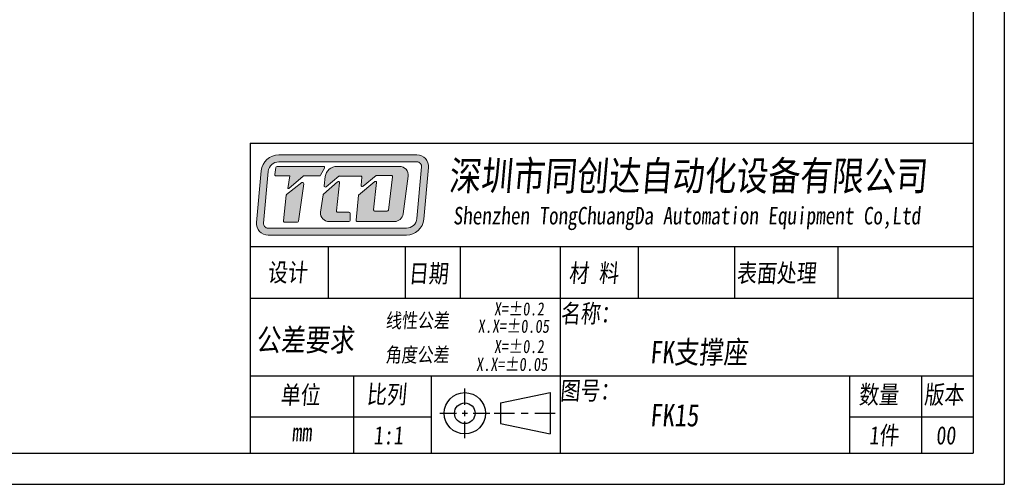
# Model space of a CAD drawing. Header units: millimetres. Extents: x 769 to 1066, y 138 to 348.
# Tile 2 of 3: x 898 to 1066, y 138 to 217. Entities that reach past the tile are written whole.
import ezdxf

# ---------------------------------------------------------------- set-up
doc = ezdxf.new("R2010")
doc.units = ezdxf.units.MM
doc.layers.get('0').update_dxf_attribs({"lineweight": 20})
doc.layers.add('外框', color=7, linetype='Continuous', lineweight=25)
doc.layers.add('文字', color=3, linetype='Continuous', lineweight=18)
doc.styles.get("Standard").update_dxf_attribs({"font": 'SimSun.ttf', "width": 0.8, "oblique": 5})

# ---------------------------------------------------------------- blocks, each defined once
blk = doc.blocks.new('Y')
at = {"lineweight": 30}
for p, q in [((-4136.76, 2009.27), (-3862.74, 2009.27)), ((-4154.44, 2003.97), (-3857.44, 2003.97)), ((-4154.44, 2003.97), (-3857.44, 2003.97))]:
    blk.add_line(p, q, dxfattribs=at)
blk = doc.blocks.new('W')
at = {"lineweight": 30}
for p, q in [((-3857.44, 2213.99), (-3857.44, 2003.97)), ((-3857.44, 2213.99), (-3857.44, 2003.97)), ((-3862.74, 2208.69), (-3862.74, 2009.27))]:
    blk.add_line(p, q, dxfattribs=at)
blk.add_blockref('Y', (0, 0))

msp = doc.modelspace()

# ---------------------------------------------------------------- hatches: boundary and pattern name
at = {"layer": '文字'}
h = msp.add_hatch(color=256, dxfattribs=at)
h.dxf.hatch_style = 1
h.paths.add_polyline_path([(965.908, 193.855), (942.306, 193.855, 0.3871904), (939.324, 191.139), (938.5, 182.315, 0.4417631), (940.488, 180.133), (964.103, 180.133, 0.3876272), (967.085, 182.853), (967.895, 191.676, 0.4413093)])
h.paths.add_polyline_path([(965.908, 192.657, -0.4413093), (966.703, 191.786), (965.892, 182.963, -0.3876272), (964.103, 181.331), (940.488, 181.331, -0.4417631), (939.693, 182.203), (940.517, 191.028, -0.3871904), (942.306, 192.657)], flags=16)
h.paths.add_polyline_path([(949.937, 191.888, -0.5692565), (950.113, 191.594), (949.444, 190.36, -0.2751589), (949.269, 190.256), (946.578, 190.256, 0.1785487), (946.448, 190.208), (944.006, 188.123), (943.834, 188.123), (944.224, 190.258), (941.854, 190.258, -0.4551699), (941.656, 190.485), (941.824, 191.696, -0.3736999), (942.021, 191.869)], flags=0)
h.paths.add_polyline_path([(946.242, 189.104, -0.6728841), (946.562, 188.92), (945.698, 182.518, -0.3754282), (945.5, 182.345), (943.316, 182.345, -0.4451596), (943.118, 182.565), (943.577, 186.94, -0.2032664), (943.652, 187.076)], flags=0)
h.paths.add_polyline_path([(952.233, 191.889), (962.917, 191.889, -0.4535474), (964.401, 190.195), (963.545, 183.764, -0.3759441), (962.061, 182.465), (955.725, 182.465, -0.443757), (955.527, 182.684), (955.954, 186.949), (958.696, 189.278, -0.6781546), (959.023, 189.104), (958.516, 184.459, 0.4464345), (958.715, 184.238), (960.834, 184.238, 0.3783283), (961.032, 184.413), (961.744, 190.12, 0.4510331), (961.546, 190.344), (959.052, 190.344, 0.1736567), (958.925, 190.299), (956.709, 188.478, -0.6630003), (956.384, 188.649), (956.498, 190.022, 0.4388203), (956.299, 190.238), (952.668, 190.238, 0.1753949), (952.541, 190.192), (950.38, 188.392, -0.6807563), (950.054, 188.571), (950.252, 190.143, -0.3779258)], flags=0)
h.paths.add_polyline_path([(949.94, 187.146), (952.353, 189.266, -0.6841835), (952.683, 189.095), (952.159, 184.272, 0.4462884), (952.358, 184.051), (954.294, 184.051, -0.4142136), (954.494, 183.852), (954.494, 182.665, -0.4142136), (954.294, 182.465), (950.908, 182.465, -0.4294817), (949.413, 184.04), (949.875, 187.026, -0.1758286)], flags=0)
h.paths.add_polyline_path([(950.113, 191.594, 0.5692565), (949.937, 191.888), (942.021, 191.869, 0.3736999), (941.824, 191.696), (941.656, 190.485, 0.4551699), (941.854, 190.258), (944.224, 190.258), (943.834, 188.123), (944.006, 188.123), (946.448, 190.208, -0.1785487), (946.578, 190.256), (949.269, 190.256, 0.2751589), (949.444, 190.36)], flags=0)
h.paths.add_polyline_path([(946.562, 188.92, 0.6728841), (946.242, 189.104), (943.652, 187.076, 0.2032664), (943.577, 186.94), (943.118, 182.565, 0.4451596), (943.316, 182.345), (945.5, 182.345, 0.3754282), (945.698, 182.518)], flags=0)
h.paths.add_polyline_path([(952.683, 189.095, 0.6841835), (952.353, 189.266), (949.94, 187.146, 0.1758286), (949.875, 187.026), (949.413, 184.04, 0.4294817), (950.908, 182.465), (954.294, 182.465, 0.4142136), (954.494, 182.665), (954.494, 183.852, 0.4142136), (954.294, 184.051), (952.358, 184.051, -0.4462884), (952.159, 184.272)], flags=0)
h.paths.add_polyline_path([(962.917, 191.889), (952.233, 191.889, 0.3779258), (950.252, 190.143), (950.054, 188.571, 0.6807563), (950.38, 188.392), (952.541, 190.192, -0.1753949), (952.668, 190.238), (956.299, 190.238, -0.4388203), (956.498, 190.022), (956.384, 188.649, 0.6630003), (956.709, 188.478), (958.925, 190.299, -0.1736567), (959.052, 190.344), (961.546, 190.344, -0.4510331), (961.744, 190.12), (961.032, 184.413, -0.3783283), (960.834, 184.238), (958.715, 184.238, -0.4464345), (958.516, 184.459), (959.023, 189.104, 0.6781546), (958.696, 189.278), (955.954, 186.949), (955.527, 182.684, 0.443757), (955.725, 182.465), (962.061, 182.465, 0.3759441), (963.545, 183.764), (964.401, 190.195, 0.4535474)], flags=0)
h = msp.add_hatch(color=256, dxfattribs=at)
h.dxf.hatch_style = 1
h.paths.add_polyline_path([(950.113, 191.594, 0.5692565), (949.937, 191.888), (942.021, 191.869, 0.3736999), (941.824, 191.696), (941.656, 190.485, 0.4551699), (941.854, 190.258), (944.224, 190.258), (943.834, 188.123), (944.006, 188.123), (946.448, 190.208, -0.1785487), (946.578, 190.256), (949.269, 190.256, 0.2751589), (949.444, 190.36)])
h.paths.add_polyline_path([(946.562, 188.92, 0.6728841), (946.242, 189.104), (943.652, 187.076, 0.2032664), (943.577, 186.94), (943.118, 182.565, 0.4451596), (943.316, 182.345), (945.5, 182.345, 0.3754282), (945.698, 182.518)])
h.paths.add_polyline_path([(952.683, 189.095, 0.6841835), (952.353, 189.266), (949.94, 187.146, 0.1758286), (949.875, 187.026), (949.413, 184.04, 0.4294817), (950.908, 182.465), (954.294, 182.465, 0.4142136), (954.494, 182.665), (954.494, 183.852, 0.4142136), (954.294, 184.051), (952.358, 184.051, -0.4462884), (952.159, 184.272)])
h.paths.add_polyline_path([(962.917, 191.889), (952.233, 191.889, 0.3779258), (950.252, 190.143), (950.054, 188.571, 0.6807563), (950.38, 188.392), (952.541, 190.192, -0.1753949), (952.668, 190.238), (956.299, 190.238, -0.4388203), (956.498, 190.022), (956.384, 188.649, 0.6630003), (956.709, 188.478), (958.925, 190.299, -0.1736567), (959.052, 190.344), (961.546, 190.344, -0.4510331), (961.744, 190.12), (961.032, 184.413, -0.3783283), (960.834, 184.238), (958.715, 184.238, -0.4464345), (958.516, 184.459), (959.023, 189.104, 0.6781546), (958.696, 189.278), (955.954, 186.949), (955.527, 182.684, 0.443757), (955.725, 182.465), (962.061, 182.465, 0.3759441), (963.545, 183.764), (964.401, 190.195, 0.4535474)])

# ---------------------------------------------------------------- linework, layer by layer
at = {"layer": '文字', "lineweight": 30}
for p, q in [((937.445, 195.822), (1060.95, 195.822)), ((937.445, 195.822), (937.445, 142.891)), ((937.445, 178.178), (1060.95, 178.178)), ((950.745, 178.178), (950.745, 169.356)), ((963.91, 178.178), (963.91, 169.356)), ((973.321, 178.178), (973.321, 169.356)), ((990.376, 178.178), (990.376, 142.891)), ((1003.707, 178.178), (1003.707, 169.356)), ((1020.158, 178.178), (1020.158, 169.356)), ((1037.841, 178.178), (1037.841, 169.356)), ((937.445, 169.356), (1060.95, 169.356)), ((937.445, 156.124), (1060.95, 156.124)), ((955.088, 156.124), (955.088, 142.891)), ((968.321, 156.124), (968.321, 142.891)), ((1039.778, 156.124), (1039.778, 142.891)), ((1052.129, 156.124), (1052.129, 142.891)), ((974.087, 151.136), (974.087, 153.975)), ((980.193, 151.48), (988.648, 153.245)), ((988.648, 153.245), (988.648, 146.187)), ((980.193, 151.48), (980.193, 147.951)), ((969.828, 149.716), (972.667, 149.716)), ((973.614, 149.716), (974.561, 149.716)), ((974.087, 149.242), (974.087, 150.189)), ((975.507, 149.716), (978.347, 149.716)), ((979.105, 149.716), (982.582, 149.716)), ((983.74, 149.716), (984.899, 149.716)), ((986.058, 149.716), (989.535, 149.716)), ((937.445, 149.128), (968.321, 149.128)), ((974.087, 145.456), (974.087, 148.296)), ((1039.778, 149.128), (1060.95, 149.128)), ((980.193, 147.951), (988.648, 146.187))]:
    msp.add_line(p, q, dxfattribs=at)
at = {"layer": '文字'}
for p, q in [((942.306, 193.855), (965.908, 193.855)), ((942.021, 191.869), (949.937, 191.888)), ((942.306, 192.657), (965.908, 192.657)), ((952.233, 191.889), (962.917, 191.889)), ((966.703, 191.786), (965.892, 182.963)), ((939.324, 191.139), (938.5, 182.315)), ((940.517, 191.028), (939.693, 182.203)), ((941.656, 190.485), (941.824, 191.696)), ((944.224, 190.258), (941.854, 190.258)), ((943.834, 188.123), (944.224, 190.258)), ((946.448, 190.208), (944.006, 188.123)), ((949.269, 190.256), (946.578, 190.256)), ((950.113, 191.594), (949.444, 190.36)), ((950.054, 188.571), (950.252, 190.143)), ((952.541, 190.192), (950.38, 188.392)), ((956.299, 190.238), (952.668, 190.238)), ((958.925, 190.299), (956.709, 188.478)), ((961.546, 190.344), (959.052, 190.344)), ((961.032, 184.413), (961.744, 190.12)), ((964.401, 190.195), (963.545, 183.764)), ((967.895, 191.676), (967.085, 182.853)), ((943.652, 187.076), (946.242, 189.104)), ((946.562, 188.92), (945.698, 182.518)), ((949.94, 187.146), (952.353, 189.266)), ((952.683, 189.095), (952.159, 184.272)), ((955.954, 186.949), (958.696, 189.278)), ((956.384, 188.649), (956.498, 190.022)), ((959.023, 189.104), (958.516, 184.459)), ((943.118, 182.565), (943.577, 186.94)), ((944.006, 188.123), (943.834, 188.123)), ((949.413, 184.04), (949.875, 187.026)), ((955.527, 182.684), (955.954, 186.949)), ((956.344, 188.178), (956.344, 188.178)), ((952.358, 184.051), (954.294, 184.051)), ((954.494, 183.852), (954.494, 182.665)), ((958.715, 184.238), (960.834, 184.238)), ((945.5, 182.345), (943.316, 182.345)), ((954.294, 182.465), (950.908, 182.465)), ((955.725, 182.465), (962.061, 182.465)), ((964.103, 181.331), (940.488, 181.331)), ((964.103, 180.133), (940.488, 180.133))]:
    msp.add_line(p, q, dxfattribs=at)
at = {"layer": '文字', "lineweight": 30}
for radius in [3.529, 1.764]:
    msp.add_circle((974.087, 149.716), radius, dxfattribs=at)
at = {"layer": '文字'}
for centre, radius, start, end in [((942.306, 190.861), 2.994, 90, 174.66371), ((965.908, 191.859), 1.996, 354.75075, 90), ((942.306, 190.861), 1.796, 90, 174.66371), ((942.021, 191.669), 0.2, 90.14277, 172.10561), ((949.938, 191.689), 0.2, 331.53887, 90.14277), ((952.233, 189.893), 1.996, 90, 172.81149), ((962.917, 190.392), 1.497, 352.41382, 90), ((965.908, 191.859), 0.798, 354.75075, 90), ((941.854, 190.458), 0.2, 172.10561, 270), ((946.578, 190.056), 0.2, 90, 130.49363), ((949.269, 190.455), 0.2, 270, 331.53887), ((952.668, 190.039), 0.2, 90, 129.79279), ((956.299, 190.039), 0.2, 355.22864, 90), ((959.052, 190.144), 0.2, 90, 129.4062), ((961.546, 190.144), 0.2, 352.89219, 90), ((946.365, 188.946), 0.2, 352.31021, 128.05413), ((950.252, 188.546), 0.2, 172.81149, 309.79279), ((952.485, 189.116), 0.2, 353.7974, 131.31456), ((956.583, 188.633), 0.2, 175.22864, 309.4062), ((958.825, 189.126), 0.2, 353.76947, 130.34282), ((943.775, 186.919), 0.2, 128.05413, 174.01321), ((950.072, 186.996), 0.2, 131.31456, 171.20377), ((950.908, 183.962), 1.497, 177.02945, 270), ((952.358, 184.251), 0.2, 173.7974, 270), ((954.294, 183.852), 0.2, 0, 90), ((958.715, 184.437), 0.2, 173.76947, 270), ((960.834, 184.437), 0.2, 270, 352.89219), ((962.061, 183.962), 1.497, 270, 352.41382), ((940.488, 182.129), 1.996, 174.66371, 270), ((940.488, 182.129), 0.798, 174.66371, 270), ((943.316, 182.544), 0.2, 174.01321, 270), ((945.5, 182.544), 0.2, 270, 352.31021), ((954.294, 182.665), 0.2, 270, 0), ((955.725, 182.665), 0.2, 174.28163, 270), ((964.103, 183.127), 1.796, 270, 354.75075), ((964.103, 183.127), 2.994, 270, 354.75075)]:
    msp.add_arc(centre, radius, start, end, dxfattribs=at)

# ---------------------------------------------------------------- block references
at = {"layer": '外框', "lineweight": 25, "xscale": 0.9996260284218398, "yscale": 0.9996260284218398, "zscale": 0.9996260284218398}
msp.add_blockref('W', (4922.245, -1865.63), dxfattribs=at)

# ---------------------------------------------------------------- texts
at = {"layer": '文字', "oblique": 5, "width": 0.8}
for s, height, p in [('深圳市同创达自动化设备有限公司', 4.99013, (971.323, 187.783)), ('设计', 3.1188, (940.37, 172.221)), ('日期', 3.1188, (964.438, 172.039)), ('材 料', 3.1188, (991.847, 172.107)), ('表面处理', 3.1188, (1020.497, 172.107)), ('X=±0.2', 2.2456, (979.083, 166.417)), ('名称：', 3.1188, (990.419, 165.194)), ('线性公差', 2.4951, (960.559, 164.313)), ('X.X=±0.05', 2.2456, (976.305, 163.464)), ('X=±0.2', 2.2456, (979.083, 160.002)), ('角度公差', 2.4951, (960.505, 158.459)), ('X.X=±0.05', 2.2456, (976.021, 156.946)), ('单位', 3.1188, (942.551, 151.292)), ('比列', 3.1188, (957.283, 151.394)), ('图号：', 3.1188, (990.331, 152.036)), ('数量', 3.1188, (1041.36, 151.343)), ('版本', 3.1188, (1052.528, 151.343)), (' mm', 3.1188, (942.82, 144.925)), ('1:1', 3.1188, (958.46, 144.395)), ('1件', 3.1188, (1043.132, 144.395)), ('00', 3.1188, (1054.536, 144.395))]:
    msp.add_text(s, height=height, dxfattribs=at).set_placement(p)
at = {"layer": '文字', "color": 3, "oblique": 5, "width": 0.8}
msp.add_text('Shenzhen TongChuangDa Automation Equipment Co,Ltd', height=2.99408, dxfattribs=at).set_placement((972.085, 181.965))
at = {"layer": '文字', "lineweight": 30, "oblique": 5, "width": 0.8}
for s, p in [('公差要求', (938.421, 160.33)), ('FK支撑座', (1005.665, 158.24)), ('FK15', (1005.665, 147.481))]:
    msp.add_text(s, height=3.8386, dxfattribs=at).set_placement(p)

doc.saveas('drawing.dxf')
